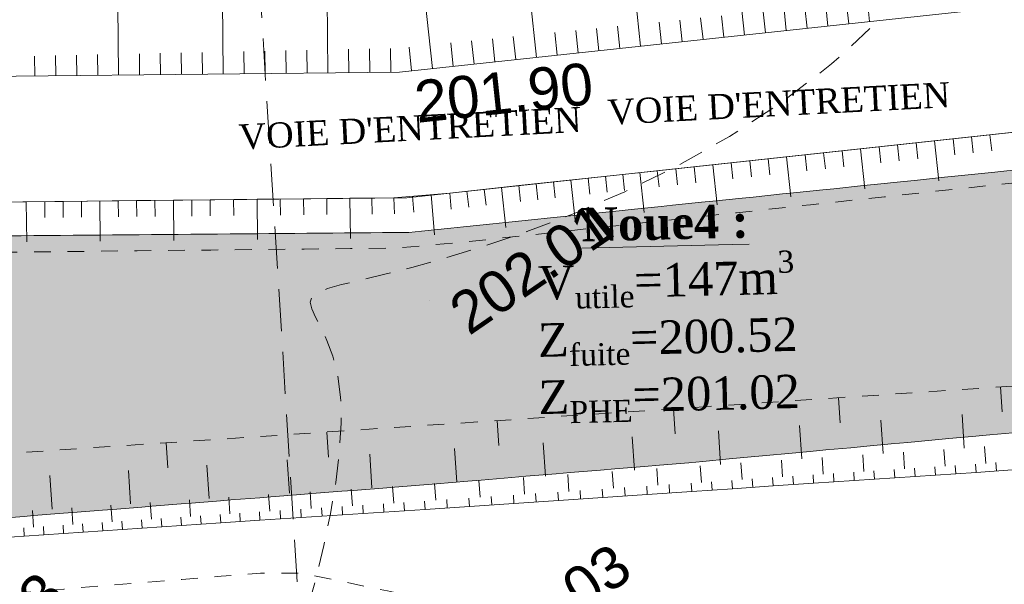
# Model space of a CAD drawing. Header units: millimetres. Extents: x -446952 to 537903, y -185749 to 168493.
# Tile 106 of 155: x 127598 to 151115, y 115531 to 129018. Entities that reach past the tile are written whole.
import ezdxf
from ezdxf.xclip import XClip

# ---------------------------------------------------------------- set-up
doc = ezdxf.new("R2010")
doc.units = ezdxf.units.MM
doc.header["$MEASUREMENT"] = 0
doc.header["$XCLIPFRAME"] = 0
for name, pattern in [('CACHEx2', [1500, 1000, -500]), ('FOSSE', [1000, 600, -400]), ('Grille', [800, 400, -400]), ('Wipeout_Contour', [1000, 0, -1000])]:
    doc.linetypes.add(name, pattern=pattern)
for name, color, linetype in [('02 AF-17-0322 ZAE POMME- CHANTIER-2018-09-26_2_0000-PAP-PROFIL EN TRAVERS DE PRINCIPE', 7, 'Continuous'), ('02 AF-17-0322 ZAE POMME- CHANTIER-2018-09-26_2_0000-VALORIS-NOUE DERIV BASSIN', 7, 'Continuous'), ('02 AF-17-0322 ZAE POMME- CHANTIER-2018-09-26_2_0000-VALORIS-NOUE DERIV BASSIN EAU MAX RETENTION', 7, 'Continuous'), ('02 AF-17-0322 ZAE POMME- CHANTIER-2018-09-26_2_0000-VALORIS-NOUE DERIV BASSIN TEXTE ET COTES', 7, 'Continuous'), ('02 AF-17-0322 ZAE POMME- CHANTIER-2018-09-26_2_2D - Dessins placés - Géomètre.2D', 7, 'Continuous'), ('02 AF-17-0322 ZAE POMME- CHANTIER-2018-09-26_2_X-PTS TOPO-TEXTE TOPOALT', 7, 'Continuous'), ('02 AF-17-0322 ZAE POMME- CHANTIER-2018-09-26_2_X-PTS TOPO-TOPOPOINT', 7, 'Continuous'), ('02 AF-17-0322 ZAE POMME- CHANTIER-2018-09-26_2_Y-FDP TOPO-CN_1_00', 7, 'Continuous'), ('02 AF-17-0322 ZAE POMME- CHANTIER-2018-09-26_2_Y-FDP TOPO-TOP_BARBULE', 7, 'Continuous'), ('02 AF-17-0322 ZAE POMME- CHANTIER-2018-09-26_2_Y-FDP TOPO-TOP_TALUS', 7, 'Continuous'), ('2D - Dessins placés - Géomètre.2D', 7, 'Continuous')]:
    doc.layers.add(name, color=color, linetype=linetype)
doc.styles.add('STYLE_GENERE_1', font='txt')
doc.styles.add('STYLE_GENERE_2', font='times.ttf')
doc.styles.add('STYLE_GENERE_4', font='txt')

# ---------------------------------------------------------------- blocks, each defined once
blk = doc.blocks.new('Dessin_1_2', base_point=(-56559339, -2771872408))
at = {"color": 254, "linetype": 'Wipeout_Contour', "lineweight": 0, "ltscale": 2094265.569888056}
blk.add_wipeout([(-446952, -185749), (537903, -185749), (537903, 168493), (-446952, 168064)], dxfattribs=at).dxf.layer = '02 AF-17-0322 ZAE POMME- CHANTIER-2018-09-26_2_2D - Dessins placés - Géomètre.2D'
at = {"layer": '02 AF-17-0322 ZAE POMME- CHANTIER-2018-09-26_2_0000-VALORIS-NOUE DERIV BASSIN EAU MAX RETENTION', "linetype": 'Continuous', "lineweight": 15}
blk.add_hatch(color=255, dxfattribs=at).paths.add_polyline_path([(108040, 115534), (119099, 116452), (119148, 116458), (119261, 116482), (133332, 117600), (133593, 117621), (134313, 117677), (134580, 117698), (135293, 117754), (135565, 117775), (136271, 117830), (136549, 117853), (137248, 117908), (137557, 117934), (138302, 117996), (138620, 118022), (139356, 118084), (139684, 118111), (140411, 118172), (140748, 118200), (141467, 118260), (141812, 118289), (142522, 118348), (142877, 118378), (143578, 118436), (152283, 119243), (152508, 119252), (152721, 119257), (153693, 119287), (168954, 120531), (169350, 120568), (169653, 120598), (183067, 121682), (183646, 121728), (183963, 121754), (184547, 121801), (184859, 121826), (185448, 121873), (185754, 121897), (186348, 121945), (186648, 121969), (187268, 122023), (187572, 122050), (188198, 122105), (188497, 122131), (189128, 122186), (189420, 122211), (193012, 122527), (192948, 123090), (192858, 127094), (192855, 127177), (192851, 127192), (192847, 127249), (192630, 127234), (192518, 127227), (192006, 127191), (191772, 127175), (191657, 127168), (190914, 127117), (190796, 127110), (190056, 127059), (189935, 127052), (189197, 127001), (189074, 126993), (188313, 126941), (188184, 126933), (187427, 126881), (187294, 126873), (186540, 126821), (186404, 126813), (185670, 126795), (185533, 126792), (184803, 126774), (184663, 126772), (183936, 126754), (183793, 126751), (183069, 126733), (182923, 126730), (182235, 126713), (182092, 126711), (181407, 126694), (181261, 126691), (180579, 126674), (180430, 126672), (179751, 126655), (179600, 126652), (178858, 126634), (178689, 126631), (177950, 126613), (177778, 126610), (177043, 126591), (176867, 126589), (176136, 126570), (175956, 126567), (175228, 126549), (175045, 126546), (174321, 126528), (174134, 126525), (173414, 126508), (173223, 126504), (172489, 126486), (172289, 126483), (171559, 126465), (171355, 126462), (170629, 126444), (170421, 126441), (169700, 126423), (169487, 126419), (168838, 126386), (168634, 126374), (167902, 126337), (167679, 126323), (166948, 126286), (166724, 126272), (165993, 126235), (165768, 126221), (165039, 126184), (164813, 126170), (164085, 126133), (163858, 126119), (163131, 126082), (162902, 126068), (162176, 126031), (161947, 126017), (161222, 125980), (160992, 125966), (160268, 125929), (160036, 125915), (159314, 125878), (159081, 125864), (158359, 125827), (158126, 125813), (157405, 125776), (157170, 125762), (156451, 125725), (156215, 125711), (155496, 125674), (155260, 125660), (154542, 125623), (154304, 125609), (153587, 125572), (153349, 125558), (152622, 125520), (152379, 125506), (151819, 125467), (151615, 125452), (150893, 125377), (150649, 125353), (149930, 125278), (149683, 125253), (148968, 125179), (148716, 125154), (148005, 125079), (147750, 125054), (147043, 124980), (146784, 124954), (146080, 124881), (145818, 124855), (145117, 124782), (144852, 124755), (144155, 124683), (143885, 124656), (143192, 124584), (142919, 124557), (142201, 124482), (141915, 124453), (141200, 124379), (140910, 124350), (140199, 124276), (139905, 124247), (139199, 124173), (138901, 124144), (138199, 124071), (137896, 124040), (137198, 123968), (136892, 123937), (136264, 123933), (135985, 123930), (135358, 123925), (135078, 123922), (134453, 123917), (134171, 123914), (133548, 123910), (133265, 123906), (132624, 123902), (132326, 123898), (131686, 123894), (131387, 123890), (130749, 123885), (130449, 123882), (129812, 123877), (129510, 123874), (128874, 123869), (128571, 123865), (127937, 123861), (127632, 123857), (126999, 123853), (126694, 123849), (126062, 123844), (125755, 123841), (125125, 123836), (124816, 123833), (124187, 123828), (123877, 123824), (123250, 123820), (122939, 123816), (122312, 123812), (122000, 123808), (121375, 123803), (121061, 123799), (120437, 123795), (120122, 123791), (119500, 123787), (119184, 123783), (118756, 123780), (118510, 123776), (117854, 123725), (117517, 123700), (116864, 123650), (116524, 123624), (115875, 123574), (115531, 123549), (114885, 123499), (114538, 123473), (113896, 123423), (113545, 123397), (112935, 123350), (112596, 123325), (111989, 123278), (111647, 123253), (111044, 123206), (110699, 123180), (110099, 123134), (109750, 123108), (109153, 123062), (108802, 123036), (108208, 122990), (107853, 122964), (107263, 122918), (107241, 122917), (107292, 122493), (107295, 122467), (107295, 122467), (107295, 122467), (107295, 122467), (107295, 122466), (107295, 122464), (107964, 117362)])
blk.add_hatch(color=255, dxfattribs=at).paths.add_polyline_path([(108040, 115534), (119099, 116452), (119148, 116458), (119261, 116482), (133332, 117600), (133593, 117621), (134313, 117677), (134580, 117698), (135293, 117754), (135565, 117775), (136271, 117830), (136549, 117853), (137248, 117908), (137557, 117934), (138302, 117996), (138620, 118022), (139356, 118084), (139684, 118111), (140411, 118172), (140748, 118200), (141467, 118260), (141812, 118289), (142522, 118348), (142877, 118378), (143578, 118436), (152283, 119243), (152508, 119252), (152721, 119257), (153693, 119287), (168954, 120531), (169350, 120568), (169653, 120598), (183067, 121682), (183646, 121728), (183963, 121754), (184547, 121801), (184859, 121826), (185448, 121873), (185754, 121897), (186348, 121945), (186648, 121969), (187268, 122023), (187572, 122050), (188198, 122105), (188497, 122131), (189128, 122186), (189420, 122211), (193012, 122527), (192948, 123090), (192858, 127094), (192855, 127177), (192851, 127192), (192847, 127249), (192630, 127234), (192518, 127227), (192006, 127191), (191772, 127175), (191657, 127168), (190914, 127117), (190796, 127110), (190056, 127059), (189935, 127052), (189197, 127001), (189074, 126993), (188313, 126941), (188184, 126933), (187427, 126881), (187294, 126873), (186540, 126821), (186404, 126813), (185670, 126795), (185533, 126792), (184803, 126774), (184663, 126772), (183936, 126754), (183793, 126751), (183069, 126733), (182923, 126730), (182235, 126713), (182092, 126711), (181407, 126694), (181261, 126691), (180579, 126674), (180430, 126672), (179751, 126655), (179600, 126652), (178858, 126634), (178689, 126631), (177950, 126613), (177778, 126610), (177043, 126591), (176867, 126589), (176136, 126570), (175956, 126567), (175228, 126549), (175045, 126546), (174321, 126528), (174134, 126525), (173414, 126508), (173223, 126504), (172489, 126486), (172289, 126483), (171559, 126465), (171355, 126462), (170629, 126444), (170421, 126441), (169700, 126423), (169487, 126419), (168838, 126386), (168634, 126374), (167902, 126337), (167679, 126323), (166948, 126286), (166724, 126272), (165993, 126235), (165768, 126221), (165039, 126184), (164813, 126170), (164085, 126133), (163858, 126119), (163131, 126082), (162902, 126068), (162176, 126031), (161947, 126017), (161222, 125980), (160992, 125966), (160268, 125929), (160036, 125915), (159314, 125878), (159081, 125864), (158359, 125827), (158126, 125813), (157405, 125776), (157170, 125762), (156451, 125725), (156215, 125711), (155496, 125674), (155260, 125660), (154542, 125623), (154304, 125609), (153587, 125572), (153349, 125558), (152622, 125520), (152379, 125506), (151819, 125467), (151615, 125452), (150893, 125377), (150649, 125353), (149930, 125278), (149683, 125253), (148968, 125179), (148716, 125154), (148005, 125079), (147750, 125054), (147043, 124980), (146784, 124954), (146080, 124881), (145818, 124855), (145117, 124782), (144852, 124755), (144155, 124683), (143885, 124656), (143192, 124584), (142919, 124557), (142201, 124482), (141915, 124453), (141200, 124379), (140910, 124350), (140199, 124276), (139905, 124247), (139199, 124173), (138901, 124144), (138199, 124071), (137896, 124040), (137198, 123968), (136892, 123937), (136264, 123933), (135985, 123930), (135358, 123925), (135078, 123922), (134453, 123917), (134171, 123914), (133548, 123910), (133265, 123906), (132624, 123902), (132326, 123898), (131686, 123894), (131387, 123890), (130749, 123885), (130449, 123882), (129812, 123877), (129510, 123874), (128874, 123869), (128571, 123865), (127937, 123861), (127632, 123857), (126999, 123853), (126694, 123849), (126062, 123844), (125755, 123841), (125125, 123836), (124816, 123833), (124187, 123828), (123877, 123824), (123250, 123820), (122939, 123816), (122312, 123812), (122000, 123808), (121375, 123803), (121061, 123799), (120437, 123795), (120122, 123791), (119500, 123787), (119184, 123783), (118756, 123780), (118510, 123776), (117854, 123725), (117517, 123700), (116864, 123650), (116524, 123624), (115875, 123574), (115531, 123549), (114885, 123499), (114538, 123473), (113896, 123423), (113545, 123397), (112935, 123350), (112596, 123325), (111989, 123278), (111647, 123253), (111044, 123206), (110699, 123180), (110099, 123134), (109750, 123108), (109153, 123062), (108802, 123036), (108208, 122990), (107853, 122964), (107263, 122918), (107241, 122917), (107292, 122493), (107295, 122467), (107295, 122467), (107295, 122467), (107295, 122467), (107295, 122466), (107295, 122464), (107964, 117362)])
at = {"layer": '02 AF-17-0322 ZAE POMME- CHANTIER-2018-09-26_2_0000-PAP-PROFIL EN TRAVERS DE PRINCIPE', "color": 7, "linetype": 'CACHEx2', "lineweight": 15, "flags": 128}
blk.add_lwpolyline([(132752, 139046), (135540, 94646)], dxfattribs=at)
at = {"layer": '02 AF-17-0322 ZAE POMME- CHANTIER-2018-09-26_2_0000-VALORIS-NOUE DERIV BASSIN', "color": 7, "linetype": 'Continuous', "lineweight": 15}
for p, q in [((149007, 126076), (149048, 125694)), ((149448, 126123), (149551, 125169)), ((149890, 126171), (149931, 125789)), ((150331, 126218), (150372, 125837)), ((150772, 126266), (150814, 125884)), ((146800, 125838), (146841, 125456)), ((147241, 125886), (147282, 125504)), ((147683, 125933), (147785, 124979)), ((148124, 125981), (148165, 125599)), ((148566, 126028), (148607, 125646)), ((144593, 125601), (144634, 125219)), ((145034, 125648), (145075, 125266)), ((145476, 125696), (145517, 125314)), ((145917, 125743), (146020, 124789)), ((146359, 125791), (146400, 125409)), ((142414, 125366), (142517, 124411)), ((142827, 125410), (142868, 125029)), ((143269, 125458), (143310, 125076)), ((143710, 125505), (143751, 125124)), ((144152, 125553), (144254, 124598)), ((140348, 125143), (140389, 124762)), ((140761, 125188), (140864, 124233)), ((141175, 125232), (141216, 124851)), ((141588, 125277), (141629, 124895)), ((142001, 125321), (142042, 124940)), ((137869, 124877), (137906, 124494)), ((138282, 124921), (138323, 124539)), ((138695, 124966), (138736, 124584)), ((139109, 125010), (139211, 124056)), ((139522, 125054), (139563, 124673)), ((139935, 125099), (139976, 124717)), ((127756, 124670), (127766, 123710)), ((128195, 124674), (128199, 124290)), ((128634, 124679), (128638, 124295)), ((129073, 124684), (129078, 124300)), ((129512, 124688), (129523, 123728)), ((129952, 124693), (129956, 124309)), ((130391, 124698), (130395, 124314)), ((130830, 124702), (130834, 124318)), ((131269, 124707), (131279, 123747)), ((131708, 124712), (131712, 124328)), ((132147, 124716), (132151, 124332)), ((132707, 124722), (132711, 124338)), ((133267, 124728), (133277, 123768)), ((133822, 124734), (133826, 124350)), ((134377, 124740), (134381, 124356)), ((134932, 124746), (134936, 124362)), ((135487, 124752), (135498, 123792)), ((136012, 124757), (136016, 124373)), ((136536, 124763), (136554, 124380)), ((136980, 124801), (137013, 124419)), ((137425, 124839), (137506, 123883)), ((151064, 119649), (151024, 120247)), ((147196, 119390), (147156, 119987)), ((143258, 119126), (143217, 119724)), ((150159, 118787), (150105, 119585)), ((139045, 118843), (139004, 119441)), ((146279, 118527), (146226, 119325)), ((148219, 118657), (148166, 119455)), ((134972, 118571), (134933, 119169)), ((142283, 118259), (142229, 119057)), ((144339, 118397), (144286, 119195)), ((131133, 118316), (131093, 118911)), ((138037, 117973), (137984, 118772)), ((140159, 118116), (140105, 118914)), ((150671, 118420), (150644, 118820)), ((136012, 117838), (135959, 118637)), ((146791, 118161), (146764, 118560)), ((147761, 118226), (147734, 118625)), ((148731, 118290), (148704, 118690)), ((149701, 118355), (149674, 118755)), ((132125, 117580), (132071, 118379)), ((134039, 117708), (133986, 118506)), ((142841, 117896), (142814, 118295)), ((143881, 117966), (143854, 118365)), ((144851, 118031), (144824, 118430)), ((145821, 118096), (145794, 118495)), ((148987, 118107), (148973, 118307)), ((149472, 118140), (149458, 118339)), ((149957, 118172), (149943, 118372)), ((150442, 118205), (150428, 118404)), ((150926, 118237), (150913, 118437)), ((128372, 117329), (128318, 118127)), ((130248, 117455), (130195, 118253)), ((139655, 117681), (139628, 118080)), ((140716, 117752), (140690, 118151)), ((141778, 117824), (141752, 118223)), ((145592, 117880), (145579, 118079)), ((146077, 117912), (146064, 118112)), ((146562, 117945), (146548, 118144)), ((147047, 117977), (147033, 118177)), ((147532, 118010), (147518, 118209)), ((148017, 118042), (148003, 118242)), ((148502, 118075), (148488, 118274)), ((136531, 117472), (136504, 117871)), ((137534, 117539), (137507, 117938)), ((138594, 117610), (138567, 118009)), ((142058, 117642), (142044, 117842)), ((142589, 117678), (142575, 117878)), ((143121, 117714), (143107, 117913)), ((143652, 117750), (143639, 117949)), ((144137, 117782), (144124, 117982)), ((144622, 117815), (144609, 118014)), ((145107, 117847), (145094, 118047)), ((132620, 117213), (132594, 117612)), ((133571, 117276), (133545, 117675)), ((134559, 117341), (134533, 117740)), ((135546, 117406), (135519, 117806)), ((138342, 117392), (138329, 117592)), ((138873, 117428), (138859, 117628)), ((139403, 117464), (139390, 117663)), ((139934, 117499), (139920, 117699)), ((140464, 117535), (140451, 117734)), ((140995, 117571), (140982, 117770)), ((141526, 117606), (141513, 117806)), ((128868, 116961), (128841, 117361)), ((129806, 117024), (129779, 117423)), ((130744, 117087), (130717, 117486)), ((131682, 117150), (131655, 117549)), ((134819, 117158), (134806, 117358)), ((135312, 117191), (135299, 117390)), ((135805, 117223), (135792, 117423)), ((136298, 117256), (136285, 117456)), ((136790, 117289), (136777, 117488)), ((137282, 117322), (137269, 117521)), ((137812, 117357), (137799, 117557)), ((127930, 116899), (127903, 117298)), ((131461, 116935), (131448, 117134)), ((131930, 116966), (131917, 117166)), ((132399, 116998), (132386, 117197)), ((132868, 117029), (132855, 117229)), ((133337, 117060), (133324, 117260)), ((133831, 117093), (133818, 117292)), ((134325, 117125), (134312, 117325)), ((127708, 116683), (127695, 116883)), ((128177, 116715), (128164, 116914)), ((128646, 116746), (128633, 116946)), ((129116, 116778), (129102, 116977)), ((129585, 116809), (129571, 117009)), ((130054, 116840), (130040, 117040)), ((130523, 116872), (130509, 117071)), ((130992, 116903), (130979, 117103))]:
    blk.add_line(p, q, dxfattribs=at)
at = {"layer": '02 AF-17-0322 ZAE POMME- CHANTIER-2018-09-26_2_0000-VALORIS-NOUE DERIV BASSIN', "color": 7, "linetype": 'Continuous', "lineweight": 15, "flags": 128}
for points in [[(351486, 151071), (335929, 149599), (320930, 147144), (301838, 144002), (285873, 141569), (267233, 137896), (253565, 134322), (237641, 133877), (218101, 133032), (199660, 131797), (186201, 130822), (169320, 130340), (151548, 129367), (136666, 127764), (118351, 127570), (91712, 125425), (73856, 123927)], [(151655, 126361), (149890, 126171), (148124, 125981), (146359, 125791), (144593, 125601), (142827, 125410), (141175, 125232), (139522, 125054), (137869, 124877), (136536, 124763), (135487, 124752), (134377, 124740), (133267, 124728), (132147, 124716), (130391, 124698), (128634, 124679), (126878, 124660)], [(351769, 148084), (336313, 146622), (321414, 144183), (302308, 141039), (286390, 138613), (267903, 134971), (253992, 131333), (237747, 130879), (218266, 130036), (199869, 128805), (186353, 127825), (169445, 127342), (151791, 126376), (136843, 124766), (118488, 124572), (91957, 122435), (74101, 120937)], [(151411, 118270), (150442, 118205), (149472, 118140), (148502, 118075), (147532, 118010), (146562, 117945), (145592, 117880), (144622, 117815), (143652, 117750), (142589, 117678), (141526, 117606), (140464, 117535), (139403, 117464), (138342, 117392), (137282, 117322), (136298, 117256), (135312, 117191), (134325, 117125), (133337, 117060), (132399, 116998), (131461, 116935), (130523, 116872), (129585, 116809), (128646, 116746), (127708, 116683), (126770, 116620)]]:
    blk.add_lwpolyline(points, dxfattribs=at)
at = {"layer": '02 AF-17-0322 ZAE POMME- CHANTIER-2018-09-26_2_0000-VALORIS-NOUE DERIV BASSIN', "color": 7, "linetype": 'Grille', "lineweight": 15, "flags": 128}
blk.add_lwpolyline([(369744, 142570), (353326, 140998), (349053, 139887), (348101, 139640), (347149, 139393), (346198, 139145), (345246, 138898), (344294, 138651), (343342, 138403), (342390, 138156), (341438, 137908), (340486, 137661), (339534, 137414), (338734, 137234), (338018, 137082), (337553, 137014), (337132, 136958), (336529, 136842), (335810, 136690), (335093, 136589), (334376, 136488), (333659, 136388), (332703, 136184), (331746, 135981), (330790, 135778), (329834, 135575), (328899, 135161), (327965, 134747), (327031, 134334), (326096, 133920), (325162, 133507), (324228, 133093), (323306, 132681), (322360, 132488), (321414, 132294), (320468, 132101), (319522, 131907), (318649, 131759), (317776, 131611), (316903, 131463), (316030, 131314), (315157, 131166), (314284, 131018), (313485, 130862), (312685, 130707), (311885, 130551), (311086, 130396), (310286, 130240), (309588, 130105), (308890, 129969), (308192, 129833), (307185, 129707), (306178, 129581), (305171, 129455), (304164, 129329), (303284, 129219), (302404, 129109), (301524, 128998), (300644, 128888), (299765, 128777), (298885, 128667), (298202, 128707), (297527, 128692), (296852, 128676), (295985, 128635), (295121, 128580), (294259, 128513), (293590, 128416), (292921, 128318), (292252, 128221), (291586, 128107), (290921, 127985), (290256, 127864), (289482, 127726), (288708, 127589), (288542, 127554), (287638, 127386), (286735, 127218), (285831, 127050), (284927, 126882), (284024, 126714), (283120, 126547), (282923, 126510), (281956, 126330), (280988, 126151), (280021, 125971), (279053, 125791), (278085, 125612), (277118, 125432), (276150, 125252), (275183, 125073), (274332, 124915), (273481, 124757), (272630, 124598), (271779, 124440), (270928, 124282), (270077, 124124), (269959, 124077), (268986, 123898), (268012, 123719), (267039, 123540), (266065, 123361), (265092, 123182), (264118, 123002), (263145, 122823), (262171, 122644), (261198, 122465), (260224, 122286), (259250, 122107), (258277, 121928), (256385, 121606), (254133, 121253), (252494, 121030), (251615, 120931), (250736, 120869), (249856, 120807), (248878, 120772), (247899, 120741), (246921, 120709), (245935, 120677), (244949, 120645), (243964, 120614), (242978, 120582), (241992, 120550), (241006, 120518), (240020, 120486), (239035, 120454), (238049, 120423), (237459, 120411), (236665, 120384), (235870, 120357), (235102, 120545), (234334, 120733), (233566, 120922), (232587, 121161), (231609, 121400), (230631, 121639), (229653, 121878), (228768, 122095), (227884, 122311), (227000, 122527), (226141, 122748), (225286, 122852), (224437, 122821), (223588, 122790), (222739, 122758), (221891, 122727), (221043, 122698), (220196, 122669), (219349, 122640), (218747, 122629), (218029, 122607), (217310, 122585), (216592, 122563), (215639, 122486), (214686, 122409), (213733, 122332), (213024, 122275), (212316, 122217), (211607, 122160), (210611, 122079), (209614, 121999), (208617, 121918), (207620, 121838), (206623, 121757), (205728, 121685), (204832, 121613), (203937, 121541), (203041, 121469), (202146, 121397), (201250, 121325), (200412, 121256), (199457, 121179), (198501, 121102), (197546, 121025), (196590, 120948), (195635, 120871), (194844, 120807), (194645, 120791), (193854, 120728), (192994, 120658), (192134, 120589), (191273, 120520), (190413, 120450), (189553, 120381), (188629, 120091), (187706, 119739), (186779, 119386), (185882, 119045), (184982, 118703), (184079, 118359), (183172, 118014), (182349, 117709), (181527, 117403), (180704, 117098), (179881, 116792), (178973, 116679), (178063, 116604), (177154, 116528), (176244, 116453), (175335, 116378), (174426, 116303), (173516, 116228), (172584, 116151), (171651, 116074), (170719, 115997), (169787, 115920), (169209, 115871), (168255, 115795), (167302, 115718), (166348, 115641), (165394, 115564), (164440, 115487), (163486, 115410), (162532, 115334), (161578, 115257), (160624, 115180), (159670, 115103), (158716, 115026), (157763, 114949), (156809, 114872), (155855, 114796), (154901, 114719), (153947, 114642), (152978, 114567), (152790, 114542), (151821, 114468), (150852, 114393), (149883, 114318), (148914, 114243), (147945, 114169), (146977, 114094), (146008, 114019), (145039, 113944), (144070, 113869), (142951, 114036), (141832, 114264), (140718, 114490), (139610, 114714), (138507, 114937), (137410, 115158), (136386, 115372), (135368, 115584), (134356, 115794), (133351, 115800), (132413, 115724), (131475, 115648), (130537, 115572), (129599, 115496), (128661, 115419), (127723, 115343), (126785, 115267), (125846, 115191), (124908, 115115), (123970, 115038), (123032, 114962), (122094, 114886), (121156, 114810), (120218, 114734), (119280, 114657), (119245, 114647), (118252, 114567), (117259, 114488), (116267, 114408), (115274, 114328), (114281, 114248), (113333, 114172), (112385, 114096), (111436, 114020), (110488, 113944), (109540, 113868), (108592, 113792), (107643, 113716), (106708, 113641), (105772, 113565), (104837, 113490), (103901, 113415), (102965, 113340), (102030, 113265), (101094, 113190), (100895, 113174), (100129, 113112), (99363, 113051), (98597, 112989), (97831, 112928), (96974, 112673), (96123, 112359), (95271, 112045), (94419, 111731), (93604, 111431), (92835, 111150), (92020, 110850), (91205, 110550), (90390, 110249), (89583, 109952), (88776, 109655), (87969, 109357), (86980, 109239), (85988, 109160), (84996, 109080), (84004, 109000), (83012, 108921), (82019, 108841), (81027, 108761), (80035, 108682), (79043, 108602), (78051, 108523), (77059, 108443), (76269, 108379), (75478, 108315), (74631, 108248), (73834, 108184), (73037, 108120), (72241, 108057), (71378, 107982), (70517, 107889), (69659, 107762), (68800, 107635), (68084, 107499), (67370, 107348), (66655, 107197), (65989, 107043), (65323, 106875), (64658, 106707), (63949, 106494), (63241, 106268), (62533, 106042), (61587, 105699), (60641, 105355), (59695, 105011), (59043, 104802), (58438, 104614), (57837, 104426), (57239, 104239), (56646, 104052), (56044, 103872), (55197, 103583), (54258, 103253), (53318, 102923), (52379, 102593), (51440, 102263), (50507, 101917), (49574, 101571), (48641, 101225), (47708, 100879), (46775, 100532), (46022, 100199), (45268, 99865), (44515, 99531), (43848, 99247), (43182, 98966), (42515, 98686), (41842, 98429), (41167, 98181), (40493, 97932), (39691, 97659), (38887, 97401), (38083, 97142), (37436, 96963), (36789, 96789), (36141, 96615), (35192, 96376), (34242, 96141), (33292, 95905), (32316, 95687), (31340, 95470), (30364, 95252), (29388, 95034), (28412, 94816), (27514, 94671), (26617, 94527), (25720, 94382), (24860, 94245), (24058, 94122), (23257, 93998), (22454, 93874), (21681, 93751), (20907, 93627), (20730, 93599), (19956, 93475), (19182, 93351), (18260, 93205), (17285, 93048), (16310, 92891), (15335, 92735), (14361, 92578), (13386, 92421), (12412, 92265), (11438, 92108), (10465, 91951), (9491, 91795), (8518, 91638), (7545, 91482), (6570, 91324), (5595, 91166), (4620, 91008), (3645, 90850), (2671, 90692), (1697, 90534), (722, 90377), (-252, 90219), (-1226, 90061), (-2213, 89901), (-3201, 89741), (-4189, 89581), (-5177, 89421), (-6165, 89261), (-7153, 89101), (-8141, 88941), (-9129, 88781), (-10117, 88621), (-11105, 88461), (-12093, 88301), (-13081, 88141), (-14069, 87981), (-15057, 87821), (-16045, 87661), (-17033, 87501), (-18021, 87341), (-19009, 87181), (-19997, 87021), (-20985, 86861), (-21912, 86697), (-22839, 86532), (-23766, 86367), (-23725, 86409), (-24567, 86275), (-25409, 86140), (-26251, 86005), (-27199, 85815), (-28147, 85625), (-29096, 85435), (-30044, 85244), (-30992, 85054), (-31953, 84796), (-33541, 84448), (-36350, 84050), (-38977, 83804), (-40660, 83720), (-41587, 83638), (-42362, 83628), (-43136, 83624), (-43911, 83620), (-44686, 83616), (-45701, 83612), (-46717, 83609), (-47733, 83605), (-48748, 83602), (-49764, 83598), (-50780, 83595), (-51795, 83591), (-52619, 83586), (-53443, 83582), (-54268, 83577), (-55092, 83572), (-55293, 83572), (-56275, 83568), (-57256, 83564), (-58238, 83560), (-59103, 83979), (-59958, 84629), (-60813, 85278), (-61668, 85928), (-62519, 86153), (-63379, 86140), (-64239, 86126), (-65099, 86113), (-65829, 86095), (-66559, 86078), (-67289, 86060), (-68186, 86031), (-69083, 86002), (-69980, 85974), (-70877, 85945), (-71774, 85916), (-72503, 86038), (-73232, 86159), (-73749, 86283), (-74691, 86292), (-75634, 86299), (-76576, 86283), (-77266, 86262), (-77957, 86228), (-78648, 86178), (-79541, 86146), (-80434, 86115), (-81327, 86084), (-82220, 86053), (-83114, 86021), (-84007, 85990), (-84900, 85959), (-85945, 85907), (-86991, 85855), (-88037, 85802), (-89085, 85744), (-90163, 85207), (-91247, 84667), (-92366, 84078), (-93495, 83486), (-94635, 82890), (-95786, 82291), (-96948, 81688), (-97732, 81292), (-98516, 80895), (-99300, 80498), (-100232, 80655), (-101164, 80811), (-102096, 80968), (-103028, 81125), (-103960, 81281), (-104891, 81438), (-105830, 81526), (-106776, 81545), (-107710, 81559), (-108643, 81573), (-109577, 81587), (-110510, 81601), (-111443, 81615), (-112377, 81629), (-113108, 81645), (-113837, 81661), (-114566, 81676), (-115294, 81691), (-116019, 81707), (-116744, 81723), (-117468, 81738), (-118192, 81754), (-119150, 81772), (-120110, 81790), (-121071, 81808), (-122031, 81826), (-122991, 81845), (-123951, 81863), (-124912, 81881), (-125866, 81898), (-126821, 81916), (-127775, 81933), (-128730, 81950), (-129684, 81967), (-130639, 81984), (-131593, 82002), (-132548, 82019), (-133502, 82036), (-134457, 82053), (-135411, 82070), (-136366, 82088), (-137320, 82105), (-138275, 82122), (-139230, 82139), (-140184, 82157), (-141214, 82174), (-142244, 82191), (-143275, 82209), (-144305, 82226), (-145335, 82244), (-146286, 82260), (-147237, 82277), (-148187, 82294), (-149138, 82310), (-150089, 82327), (-151040, 82344), (-151990, 82360), (-152941, 82377), (-153892, 82394), (-154843, 82410), (-155793, 82427), (-156744, 82443), (-157695, 82460), (-158645, 82477), (-159596, 82493), (-160547, 82510), (-161498, 82527, -0.311801), (-167334, 86272), (-171134, 95525), (-172095, 96951)], format="xyb", dxfattribs=at)
for points in [[(192207, 127046), (191963, 127029), (190525, 126924), (189086, 126820), (187750, 126724), (186413, 126628), (184671, 126577), (182929, 126527), (181466, 126485), (179606, 126432), (178014, 126387), (176423, 126341), (174832, 126296), (173240, 126250), (171394, 126198), (169547, 126145), (167848, 126053), (166039, 125954), (164230, 125855), (162421, 125756), (160612, 125657), (158803, 125558), (156994, 125459), (155185, 125360), (153376, 125261), (151784, 125168), (150018, 124978), (148253, 124788), (146487, 124598), (144721, 124407), (142956, 124217), (141303, 124039), (139650, 123861), (137997, 123683), (136549, 123563), (135500, 123552), (134390, 123540), (133279, 123528), (132160, 123516), (130403, 123498), (128647, 123479), (126891, 123461), (125135, 123442), (123378, 123423), (121622, 123405), (119866, 123386), (118403, 123361), (116799, 123232), (115194, 123102), (113589, 122973), (111760, 122826), (109931, 122679)], [(110201, 117512), (186615, 122631), (192228, 123037)]]:
    blk.add_lwpolyline(points, dxfattribs=at)
at = {"layer": '02 AF-17-0322 ZAE POMME- CHANTIER-2018-09-26_2_0000-VALORIS-NOUE DERIV BASSIN EAU MAX RETENTION', "color": 255, "linetype": 'Continuous', "lineweight": 15, "flags": 128}
for points in [[(126981, 117096), (127703, 117153), (127925, 117171), (128641, 117228), (128869, 117246), (129579, 117302), (129812, 117321), (130517, 117377), (130756, 117396), (131456, 117451), (131699, 117471), (132394, 117526), (132643, 117546), (133332, 117600), (133593, 117621), (134313, 117677), (134580, 117698), (135293, 117754), (135565, 117775), (136271, 117830), (136549, 117853), (137248, 117908), (137557, 117934), (138302, 117996), (138620, 118022), (139356, 118084), (139684, 118111), (140411, 118172), (140748, 118200), (141467, 118260), (141812, 118289), (142522, 118348), (142877, 118378), (143578, 118436), (143916, 118468), (144545, 118526), (144896, 118558), (145513, 118616), (145875, 118649), (146480, 118705), (146855, 118740), (147447, 118795), (147834, 118831), (148414, 118885), (148813, 118922), (149382, 118974), (149793, 119012), (150349, 119064), (150772, 119103), (151316, 119153)], [(151615, 125452), (150893, 125377), (150649, 125353), (149930, 125278), (149683, 125253), (148968, 125179), (148716, 125154), (148005, 125079), (147750, 125054), (147043, 124980), (146784, 124954), (146080, 124881), (145818, 124855), (145117, 124782), (144852, 124755), (144155, 124683), (143885, 124656), (143192, 124584), (142919, 124557), (142201, 124482), (141915, 124453), (141200, 124379), (140910, 124350), (140199, 124276), (139905, 124247), (139199, 124173), (138901, 124144), (138199, 124071), (137896, 124040), (137198, 123968), (136892, 123937), (136264, 123933), (135985, 123930), (135358, 123925), (135078, 123922), (134453, 123917), (134171, 123914), (133548, 123910), (133265, 123906), (132624, 123902), (132326, 123898), (131686, 123894), (131387, 123890), (130749, 123885), (130449, 123882), (129812, 123877), (129510, 123874), (128874, 123869), (128571, 123865), (127937, 123861), (127632, 123857), (126999, 123853)], [(126981, 117096), (127703, 117153), (127925, 117171), (128641, 117228), (128869, 117246), (129579, 117302), (129812, 117321), (130517, 117377), (130756, 117396), (131456, 117451), (131699, 117471), (132394, 117526), (132643, 117546), (133332, 117600), (133593, 117621), (134313, 117677), (134580, 117698), (135293, 117754), (135565, 117775), (136271, 117830), (136549, 117853), (137248, 117908), (137557, 117934), (138302, 117996), (138620, 118022), (139356, 118084), (139684, 118111), (140411, 118172), (140748, 118200), (141467, 118260), (141812, 118289), (142522, 118348), (142877, 118378), (143578, 118436), (143916, 118468), (144545, 118526), (144896, 118558), (145513, 118616), (145875, 118649), (146480, 118705), (146855, 118740), (147447, 118795), (147834, 118831), (148414, 118885), (148813, 118922), (149382, 118974), (149793, 119012), (150349, 119064), (150772, 119103), (151316, 119153)], [(151615, 125452), (150893, 125377), (150649, 125353), (149930, 125278), (149683, 125253), (148968, 125179), (148716, 125154), (148005, 125079), (147750, 125054), (147043, 124980), (146784, 124954), (146080, 124881), (145818, 124855), (145117, 124782), (144852, 124755), (144155, 124683), (143885, 124656), (143192, 124584), (142919, 124557), (142201, 124482), (141915, 124453), (141200, 124379), (140910, 124350), (140199, 124276), (139905, 124247), (139199, 124173), (138901, 124144), (138199, 124071), (137896, 124040), (137198, 123968), (136892, 123937), (136264, 123933), (135985, 123930), (135358, 123925), (135078, 123922), (134453, 123917), (134171, 123914), (133548, 123910), (133265, 123906), (132624, 123902), (132326, 123898), (131686, 123894), (131387, 123890), (130749, 123885), (130449, 123882), (129812, 123877), (129510, 123874), (128874, 123869), (128571, 123865), (127937, 123861), (127632, 123857), (126999, 123853)]]:
    blk.add_lwpolyline(points, dxfattribs=at)
at = {"layer": '02 AF-17-0322 ZAE POMME- CHANTIER-2018-09-26_2_X-PTS TOPO-TOPOPOINT', "color": 14, "linetype": 'Continuous', "lineweight": 15, "true_color": 0xa80f02}
for p, q in [((136666, 127764), (136666, 127764)), ((137382, 122321), (137382, 122321))]:
    blk.add_line(p, q, dxfattribs=at)
at = {"layer": '02 AF-17-0322 ZAE POMME- CHANTIER-2018-09-26_2_Y-FDP TOPO-CN_1_00', "color": 14, "linetype": 'FOSSE', "lineweight": 15, "true_color": 0xa80f02, "flags": 128}
blk.add_lwpolyline([(148585, 92442), (148162, 92562), (147749, 92716), (147500, 92877), (147456, 93047), (147587, 93231), (147845, 93439), (148180, 93676), (148543, 93952), (148885, 94275), (149157, 94651), (149310, 95089), (149306, 95591), (149150, 96140), (148856, 96712), (148441, 97283), (147920, 97830), (147309, 98330), (146622, 98759), (145875, 99094), (145083, 99319), (144255, 99445), (143400, 99492), (142527, 99478), (141644, 99424), (140760, 99347), (139883, 99267), (139022, 99202), (138186, 99171), (137387, 99181), (136638, 99239), (135950, 99352), (135337, 99527), (134809, 99770), (134381, 100088), (134063, 100487), (133865, 100970), (133780, 101514), (133794, 102095), (133898, 102687), (134081, 103263), (134329, 103798), (134633, 104266), (134981, 104640), (135365, 104904), (135793, 105070), (136276, 105161), (136825, 105199), (137452, 105206), (138167, 105203), (138982, 105213), (139909, 105258), (140949, 105355), (142072, 105511), (143238, 105725), (144406, 106000), (145537, 106338), (146590, 106739), (147527, 107205), (148306, 107737), (148895, 108333), (149291, 108971), (149496, 109627), (149515, 110274), (149351, 110888), (149008, 111443), (148488, 111915), (147796, 112276), (146940, 112511), (145950, 112632), (144858, 112661), (143700, 112619), (142509, 112527), (141319, 112406), (140165, 112277), (139081, 112162), (138094, 112078), (137211, 112026), (136429, 112004), (135749, 112010), (135170, 112042), (134691, 112096), (134310, 112171), (134028, 112265), (133842, 112376), (133743, 112514), (133718, 112689), (133756, 112909), (133847, 113187), (133979, 113532), (134140, 113953), (134320, 114462), (134507, 115063), (134692, 115737), (134866, 116461), (135020, 117212), (135146, 117965), (135234, 118697), (135277, 119384), (135264, 120003), (135192, 120534), (135076, 120982), (134936, 121355), (134793, 121661), (134665, 121910), (134574, 122109), (134539, 122268), (134580, 122396), (134714, 122500), (134949, 122594), (135287, 122689), (135733, 122797), (136290, 122930), (136963, 123100), (137755, 123320), (138671, 123602), (139708, 123956), (140843, 124390), (142048, 124909), (143293, 125520), (144552, 126228), (145794, 127040), (146991, 127961), (148114, 128997)], dxfattribs=at)
at = {"layer": '02 AF-17-0322 ZAE POMME- CHANTIER-2018-09-26_2_Y-FDP TOPO-TOP_BARBULE', "color": 14, "linetype": 'Continuous', "lineweight": 15, "true_color": 0xa80f02}
for p, q in [((147399, 128920), (147224, 130542)), ((144913, 128652), (144731, 130340)), ((142427, 128385), (142239, 130138)), ((139942, 128117), (139746, 129935)), ((134961, 127746), (134941, 129596)), ((137456, 127849), (137253, 129733)), ((129961, 127693), (129943, 129360)), ((132461, 127720), (132442, 129478)), ((146901, 128866), (146849, 129357)), ((147896, 128973), (147844, 129456)), ((144416, 128599), (144361, 129109)), ((145410, 128706), (145356, 129208)), ((145907, 128759), (145854, 129258)), ((146404, 128813), (146351, 129307)), ((142924, 128438), (142868, 128960)), ((143422, 128492), (143366, 129010)), ((143919, 128545), (143863, 129059)), ((140439, 128171), (140380, 128712)), ((140936, 128224), (140878, 128762)), ((141433, 128278), (141376, 128811)), ((141930, 128331), (141873, 128861)), ((137953, 127903), (137893, 128464)), ((138450, 127956), (138390, 128514)), ((138947, 128010), (138888, 128563)), ((139445, 128064), (139385, 128613)), ((128961, 127683), (128956, 128172)), ((129461, 127688), (129456, 128183)), ((130461, 127699), (130456, 128204)), ((130961, 127704), (130956, 128215)), ((131461, 127709), (131455, 128226)), ((131961, 127715), (131955, 128237)), ((132961, 127725), (132955, 128258)), ((133461, 127730), (133455, 128269)), ((133961, 127736), (133955, 128280)), ((134461, 127741), (134455, 128291)), ((135461, 127752), (135455, 128312)), ((135961, 127757), (135955, 128323)), ((136461, 127762), (136455, 128334)), ((136959, 127796), (136898, 128365)), ((127961, 127672), (127956, 128150)), ((128461, 127677), (128456, 128161))]:
    blk.add_line(p, q, dxfattribs=at)
at = {"layer": '02 AF-17-0322 ZAE POMME- CHANTIER-2018-09-26_2_Y-FDP TOPO-TOP_TALUS', "color": 14, "linetype": 'Continuous', "lineweight": 15, "true_color": 0xa80f02, "flags": 128}
blk.add_lwpolyline([(55171, 122427), (73856, 123927), (91712, 125425), (118351, 127570), (136666, 127764), (151548, 129367), (169320, 130340), (186201, 130822), (199660, 131797), (218101, 133032), (237641, 133877), (253565, 134322), (267233, 137896), (285873, 141569), (301838, 144002), (320930, 147144), (335929, 149599), (351486, 151071), (363954, 153687), (369807, 155738), (371346, 155204)], dxfattribs=at)
at = {"layer": '02 AF-17-0322 ZAE POMME- CHANTIER-2018-09-26_2_0000-VALORIS-NOUE DERIV BASSIN EAU MAX RETENTION', "color": 255, "linetype": 'Continuous', "lineweight": 15, "insert": (143063, 122002), "char_height": 800, "attachment_point": 5, "rotation": 1.3664, "line_spacing_factor": 0.849555, "style": 'STYLE_GENERE_2'}
blk.add_mtext('\\A1;{\\pqc;\\fTimes New Roman|b1|i0|c0|p22;\\L\\LNoue4 :\\P\\pqc;\\fTimes New Roman|b0|i0|c0|p22;\\l\\lV\\fTimes New Roman|b0|i0|c0|p22;\\A1{\\H.66x;\\S ^ utile;}\\fTimes New Roman|b0|i0|c0|p22;=147m\\fTimes New Roman|b0|i0|c0|p22;\\A1{\\H.66x;\\S3^  ;}\\P\\pqc;\\fTimes New Roman|b0|i0|c0|p22;Z\\fTimes New Roman|b0|i0|c0|p22;\\A1{\\H.66x;\\S ^ fuite;}\\fTimes New Roman|b0|i0|c0|p22;=200.52\\P\\pqc;\\fTimes New Roman|b0|i0|c0|p22;Z\\fTimes New Roman|b0|i0|c0|p22;\\A1{\\H.66x;\\S ^ PHE;}\\fTimes New Roman|b0|i0|c0|p22;=201.02}', dxfattribs=at)
at = {"layer": '02 AF-17-0322 ZAE POMME- CHANTIER-2018-09-26_2_0000-VALORIS-NOUE DERIV BASSIN TEXTE ET COTES', "color": 7, "linetype": 'Continuous', "lineweight": 15, "char_height": 600, "attachment_point": 5, "rotation": 2.9617, "style": 'STYLE_GENERE_1'}
for insert in [(145729, 127011), (136923, 126420)]:
    blk.add_mtext("\\A1;{\\pqc;\\fTimes New Roman|b0|i0|c0|p22;VOIE D'ENTRETIEN}", dxfattribs=dict(at, insert=insert))
at = {"layer": '02 AF-17-0322 ZAE POMME- CHANTIER-2018-09-26_2_X-PTS TOPO-TEXTE TOPOALT', "color": 14, "linetype": 'Continuous', "lineweight": 15, "true_color": 0xa80f02, "char_height": 1000, "style": 'STYLE_GENERE_4'}
for s, insert, attachment_point, rotation in [('\\A1;{\\pql;\\fArial|b0|i0|c0|p38;201.90}', (136982, 127547), 1, 6.1454), ('\\A1;{\\pql;\\fArial|b0|i0|c0|p38;202.01}', (137763, 122280), 1, 34.5271), ('\\A1;{\\pql;\\fArial|b0|i0|c0|p38;202.03}', (138208, 114138), 1, 34.5271), ('\\A1;{\\pql;\\fArial|b0|i0|c0|p38;201.93}', (125875, 112068), 7, 47.5665)]:
    blk.add_mtext(s, dxfattribs=dict(at, insert=insert, attachment_point=attachment_point, rotation=rotation))

msp = doc.modelspace()

# ---------------------------------------------------------------- block references
at = {"layer": '2D - Dessins placés - Géomètre.2D', "color": 7, "linetype": 'Continuous', "lineweight": 40}
ref = msp.add_blockref('Dessin_1_2', (-56559339, -2771872408), dxfattribs=at)
XClip(ref).set_block_clipping_path([(-446952.2139278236, -185748.9586169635), (537903.0822630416, -185748.9586169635), (537903.0822630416, 168492.6257651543), (-446952.2139278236, 168063.6339895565)])

doc.saveas('drawing.dxf')
